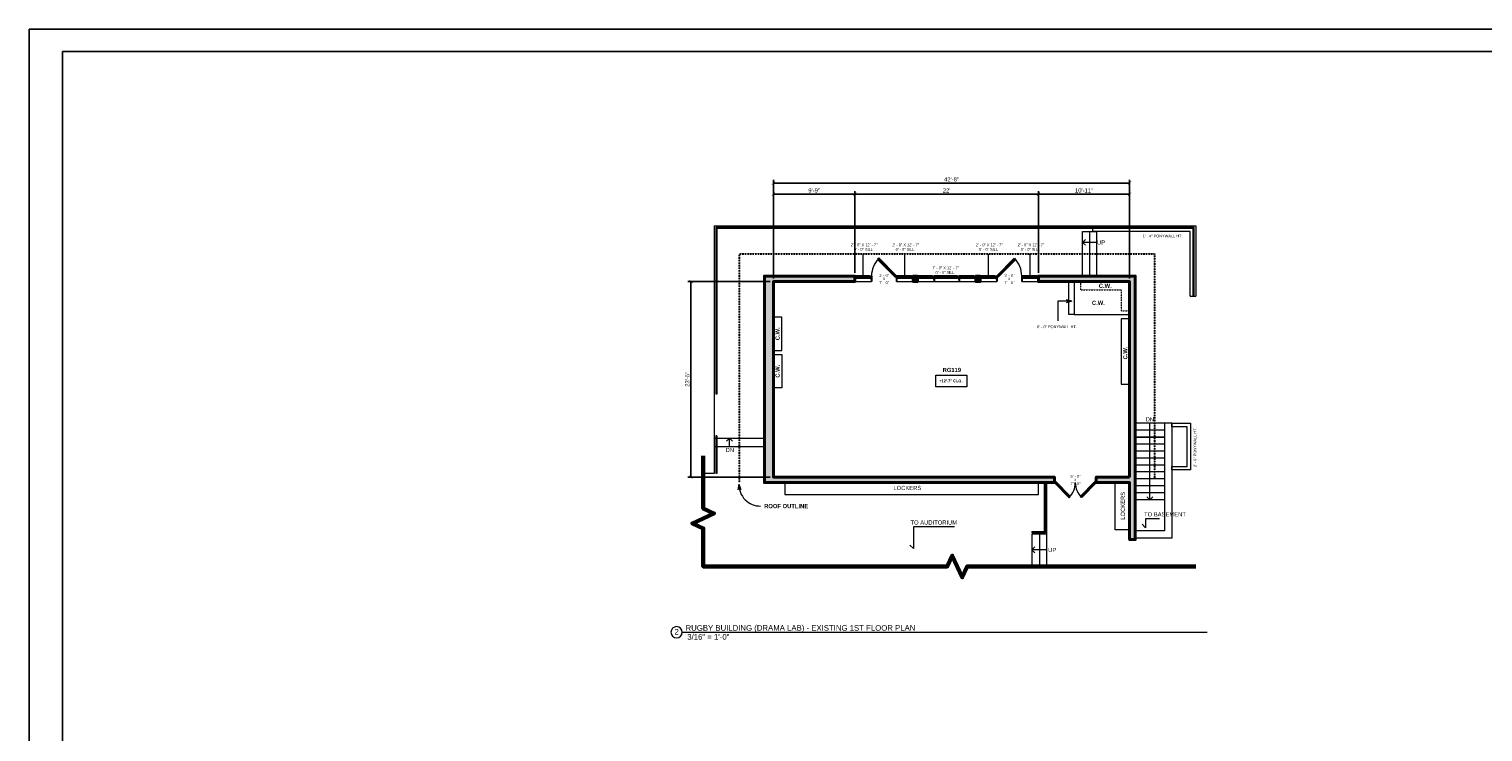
# Model space of a CAD drawing. Header units: inches. Extents: x -2078 to 109126, y -964 to 6385.
# Tile 182 of 256: x 32174 to 34264, y 4222 to 5233. Entities that reach past the tile are written whole.
import ezdxf

# ---------------------------------------------------------------- set-up
doc = ezdxf.new("R2010")
doc.units = ezdxf.units.IN
doc.header["$MEASUREMENT"] = 0
doc.linetypes.add('HIDDEN2', pattern=[0.1875, 0.125, -0.0625])
for name, color, linetype, lineweight in [('A-ANNO', 2, 'Continuous', 5), ('A-ANNO-DIMS', 1, 'Continuous', 9), ('A-CASE', 4, 'Continuous', 9), ('A-DETAIL-1', 4, 'Continuous', 40), ('A-DETAIL-3', 40, 'Continuous', 15), ('A-DOOR', 1, 'Continuous', 18), ('A-GLAZ', 2, 'Continuous', 30), ('A-HIDDEN', 2, 'HIDDEN2', 18), ('A-RAILING', 4, 'Continuous', 9), ('A-STRS', 4, 'Continuous', 9), ('A-WALL', 3, 'Continuous', 40), ('A-WINDOWS', 2, 'Continuous', 18)]:
    doc.layers.add(name, color=color, linetype=linetype, lineweight=lineweight)
doc.layers.add('A-HATCH', color=9, linetype='Continuous')
doc.layers.add('A-TB', color=7, linetype='Continuous')
doc.styles.add('Arial', font='arial.ttf')
doc.styles.add('Arial_2', font='arial.ttf', dxfattribs={"height": 3})
doc.styles.add('Arial_3', font='arial.ttf', dxfattribs={"height": 0.125})
doc.styles.add('Arial_4', font='arial.ttf', dxfattribs={"height": 3})
doc.styles.add('Arial_B_1', font='arialbd.ttf', dxfattribs={"height": 3})
doc.styles.add('Arial_B_2', font='arialbd.ttf', dxfattribs={"height": 0.125})
doc.styles.add('JC', font='arial.ttf', dxfattribs={"height": 0.125})
doc.dimstyles.new('JC-DIMS', dxfattribs={"dimtxt": 0.125, "dimasz": 0.09375, "dimexe": 0.09375, "dimexo": 0.09375, "dimgap": 0.046875, "dimtad": 1, "dimdec": 1, "dimzin": 0, "dimdsep": 46, "dimlunit": 4, "dimtxsty": 'JC', "dimblk": 'ARCHTICK', "dimcen": 0.09, "dimclrd": 1, "dimclre": 1, "dimclrt": 256, "dimadec": 0, "dimazin": 0, "dimtfac": 1, "dimtdec": 1, "dimtofl": 0, "dimtmove": 1, "dimatfit": 3, "dimfxl": 1, "dimtolj": 1, "dimtzin": 0, "dimarcsym": 0})

# ---------------------------------------------------------------- blocks, each defined once
blk = doc.blocks.new('JC_DOUBLE DOOR - DOUBLE DOOR-1511051-6-Drama Lab LVL')
at = {"layer": 'A-DOOR', "lineweight": 30}
for p, q in [((-30, 4), (-8.8, 25.2)), ((-7.4, 23.8), (-28.6, 2.6)), ((-8.8, 25.2), (-7.4, 23.8)), ((8.8, 25.2), (7.4, 23.8)), ((7.4, 23.8), (28.6, 2.6)), ((30, 4), (8.8, 25.2)), ((-28.6, 2.6), (-30, 4)), ((28.6, 2.6), (30, 4))]:
    blk.add_line(p, q, dxfattribs=at)
at = {"layer": 'A-DOOR', "lineweight": 9}
for centre, start, end in [((-30, 4), 360, 45), ((30, 4), 135, 180)]:
    blk.add_arc(centre, 30, start, end, dxfattribs=at)
blk = doc.blocks.new('JC_DOOR_SINGLE PANEL - SINGLE DOOR-1464558-6-Drama Lab LVL')
at = {"layer": 'A-DOOR', "lineweight": 30}
for p, q in [((-8.9, -28), (16.6, -2.6)), ((18, -4), (-7.5, -29.5)), ((16.6, -2.6), (18, -4)), ((-7.5, -29.5), (-8.9, -28))]:
    blk.add_line(p, q, dxfattribs=at)
at = {"layer": 'A-DOOR', "lineweight": 9}
blk.add_arc((18, -4), 36, 180, 225, dxfattribs=at)
blk = doc.blocks.new('JC_DOOR_SINGLE PANEL - SINGLE DOOR-1557721-6-Drama Lab LVL')
at = {"layer": 'A-DOOR', "lineweight": 30}
for p, q in [((-7.5, 29.5), (-8.9, 28)), ((-8.9, 28), (16.6, 2.6)), ((18, 4), (-7.5, 29.5)), ((16.6, 2.6), (18, 4))]:
    blk.add_line(p, q, dxfattribs=at)
at = {"layer": 'A-DOOR', "lineweight": 9}
blk.add_arc((18, 4), 36, 135, 180, dxfattribs=at)
blk = doc.blocks.new('Top Rail Type - Top Rail_Internal_-1557050-6-Drama Lab LVL')
at = {"layer": 'A-RAILING'}
blk.add_line((-145.9, -211.7), (-145.9, -211.9), dxfattribs=at)
blk.add_open_spline([(-127.1, -211.9), (-127.1, -211.9), (-127.1, -211.8), (-127.2, -211.8), (-127.2, -211.8), (-127.3, -211.7), (-127.3, -211.7)], degree=3, knots=[0.46086968, 0.46086968, 0.46086968, 0.46086968, 0.47916667, 0.5, 0.52083333, 0.53913032, 0.53913032, 0.53913032, 0.53913032], dxfattribs=at)
blk = doc.blocks.new('Top Rail Type - Top Rail_Internal_-V1-6-Drama Lab LVL')
at = {"layer": 'A-RAILING'}
for p, q in [((-127.9, -211), (-127.9, -140.8)), ((-126.4, -212.5), (-126.4, -140.8)), ((-145.9, -211), (-145.9, -212.5)), ((-145.9, -211), (-127.9, -211)), ((-145.9, -212.5), (-126.4, -212.5))]:
    blk.add_line(p, q, dxfattribs=at)
blk = doc.blocks.new('JC_FIXED WINDOW - MUNTIN - FIXED WINDOW-1557739-6-Drama Lab LVL')
at = {"layer": 'A-GLAZ'}
for p, q in [((-12, 4), (-12, -4)), ((-9.25, 4), (-12, 4)), ((-12, 0.5), (-10.75, 0.5)), ((-11.5, 4), (-11.5, 2.25)), ((-11.5, 2.25), (-10.75, 2.25)), ((-9.25, 2.25), (-10.75, 2.25)), ((-10.75, 2.25), (-10.75, 0.5)), ((-9.25, 4), (-9.25, 2.25)), ((9.25, 4), (12, 4)), ((9.25, 4), (9.25, 2.25)), ((9.25, 2.25), (11.5, 2.25)), ((10.75, 2.25), (10.75, 0.5)), ((10.75, 0.5), (12, 0.5)), ((11.5, 4), (11.5, 2.25)), ((12, 4), (12, -4))]:
    blk.add_line(p, q, dxfattribs=at)
at = {"layer": 'A-GLAZ', "lineweight": 9}
for p, q in [((10.75, 0.5), (-10.75, 0.5)), ((9.25, 4), (-9.25, 4))]:
    blk.add_line(p, q, dxfattribs=at)
at = {"layer": 'A-GLAZ', "lineweight": 40}
blk.add_line((-9.25, 3.125), (9.25, 3.125), dxfattribs=at)
at = {"layer": 'A-WINDOWS'}
for p, q in [((12, 4), (-12, 4)), ((-12, -4), (12, -4))]:
    blk.add_line(p, q, dxfattribs=at)
blk = doc.blocks.new('JC_FIXED WINDOW - MUNTIN - FIXED WINDOW-1558194-6-Drama Lab LVL')
at = {"layer": 'A-GLAZ'}
for p, q in [((-18, 4), (-18, -4)), ((-15.25, 4), (-18, 4)), ((-18, 0.5), (-16.75, 0.5)), ((-17.5, 4), (-17.5, 2.25)), ((-17.5, 2.25), (-16.75, 2.25)), ((-15.25, 2.25), (-16.75, 2.25)), ((-16.75, 2.25), (-16.75, 0.5)), ((-15.25, 4), (-15.25, 2.25)), ((15.25, 4), (18, 4)), ((15.25, 4), (15.25, 2.25)), ((15.25, 2.25), (17.5, 2.25)), ((16.75, 2.25), (16.75, 0.5)), ((16.75, 0.5), (18, 0.5)), ((17.5, 4), (17.5, 2.25)), ((18, 4), (18, -4))]:
    blk.add_line(p, q, dxfattribs=at)
at = {"layer": 'A-GLAZ', "lineweight": 9}
for p, q in [((16.75, 0.5), (-16.75, 0.5)), ((15.25, 4), (-15.25, 4))]:
    blk.add_line(p, q, dxfattribs=at)
at = {"layer": 'A-GLAZ', "lineweight": 40}
blk.add_line((-15.25, 3.125), (15.25, 3.125), dxfattribs=at)
at = {"layer": 'A-WINDOWS'}
for p, q in [((18, 4), (-18, 4)), ((-18, -4), (18, -4))]:
    blk.add_line(p, q, dxfattribs=at)
blk = doc.blocks.new('Top Rail Type - Top Rail_Internal_-1558779-6-Drama Lab LVL')
at = {"layer": 'A-RAILING'}
for p, q in [((86.5, 127.2), (86.7, 127.2)), ((-599.5, -13.7), (-599.3, -13.7))]:
    blk.add_line(p, q, dxfattribs=at)
for points in [[(-599.5, 225.3), (-599.5, 225.3), (-599.5, 225.3), (-599.4, 225.2), (-599.4, 225.2), (-599.4, 225.2), (-599.3, 225.2)], [(86.7, 225.3), (86.7, 225.3), (86.6, 225.3), (86.6, 225.2), (86.5, 225.2), (86.5, 225.2), (86.5, 225.2)]]:
    blk.add_open_spline(points, degree=3, knots=[0.46086968, 0.46086968, 0.46086968, 0.46086968, 0.47916667, 0.5, 0.52083333, 0.53913032, 0.53913032, 0.53913032, 0.53913032], dxfattribs=at)
blk = doc.blocks.new('Top Rail Type - Top Rail_Internal_-V2-6-Drama Lab LVL')
at = {"layer": 'A-RAILING'}
for p, q in [((-600.2, 226), (-600.2, -13.7)), ((87.3, 226), (-600.2, 226)), ((-598.7, 224.5), (-598.7, -13.7)), ((85.8, 224.5), (-598.7, 224.5)), ((85.8, 127.2), (85.8, 224.5)), ((87.3, 127.2), (87.3, 226)), ((85.8, 127.2), (87.3, 127.2)), ((-598.7, -13.7), (-600.2, -13.7))]:
    blk.add_line(p, q, dxfattribs=at)
blk = doc.blocks.new('Top Rail Type - Top Rail_Internal_-1558848-6-Drama Lab LVL')
at = {"layer": 'A-RAILING'}
for p, q in [((-599.3, -73.7), (-599.5, -73.7)), ((-599.5, -127.7), (-599.3, -127.7))]:
    blk.add_line(p, q, dxfattribs=at)
blk = doc.blocks.new('Top Rail Type - Top Rail_Internal_-V3-6-Drama Lab LVL')
at = {"layer": 'A-RAILING'}
for p, q in [((-598.7, -73.7), (-600.2, -73.7)), ((-600.2, -73.7), (-600.2, -127.7)), ((-598.7, -73.7), (-598.7, -127.7)), ((-598.7, -127.7), (-600.2, -127.7))]:
    blk.add_line(p, q, dxfattribs=at)
blk = doc.blocks.new('_ArchTick')
at = {"color": 0, "linetype": 'ByBlock', "const_width": 0.15}
blk.add_lwpolyline([(-0.5, -0.5), (0.5, 0.5)], dxfattribs=at)
blk = doc.blocks.new('*D1627')
at = {"layer": 'A-ANNO-DIMS', "color": 1, "lineweight": -2, "transparency": 16777216}
for p, q in [((33239.4, 4869.6), (33120.9, 4869.6)), ((33125.4, 4869.6), (33125.4, 4588.6)), ((33239.4, 4588.6), (33120.9, 4588.6))]:
    blk.add_line(p, q, dxfattribs=at)
at = {"layer": 'Defpoints', "color": 0, "transparency": 16777216}
for p in [(33243.9, 4869.6), (33125.4, 4588.6), (33243.9, 4588.6)]:
    blk.add_point(p, dxfattribs=at)
at = {"layer": 'A-ANNO-DIMS', "color": 1, "lineweight": -2, "transparency": 16777216, "xscale": 4.5, "yscale": 4.5, "zscale": 4.5}
for p, rotation in [((33125.4, 4869.6), 90), ((33125.4, 4588.6), 270)]:
    blk.add_blockref('_ArchTick', p, dxfattribs=dict(at, rotation=rotation))
at = {"layer": 'A-ANNO-DIMS', "color": 2, "transparency": 16777216, "insert": (33120.1, 4729.1), "char_height": 6, "width": 0.487, "attachment_point": 5, "rotation": 90, "style": 'JC'}
blk.add_mtext('\\A1;23\'-5"', dxfattribs=at)
blk = doc.blocks.new('*D1629')
at = {"layer": 'A-ANNO-DIMS', "color": 1, "lineweight": -2, "transparency": 16777216}
for p, q in [((33243.9, 4874.1), (33243.9, 5015.8)), ((33243.9, 5011.3), (33755.9, 5011.3)), ((33755.9, 4874.1), (33755.9, 5015.8))]:
    blk.add_line(p, q, dxfattribs=at)
at = {"layer": 'Defpoints', "color": 0, "transparency": 16777216}
for p in [(33755.9, 5011.3), (33243.9, 4869.6), (33755.9, 4869.6)]:
    blk.add_point(p, dxfattribs=at)
at = {"layer": 'A-ANNO-DIMS', "color": 1, "lineweight": -2, "transparency": 16777216, "xscale": 4.5, "yscale": 4.5, "zscale": 4.5, "rotation": 180}
blk.add_blockref('_ArchTick', (33243.9, 5011.3), dxfattribs=at)
at = {"layer": 'A-ANNO-DIMS', "color": 1, "lineweight": -2, "transparency": 16777216, "xscale": 4.5, "yscale": 4.5, "zscale": 4.5}
blk.add_blockref('_ArchTick', (33755.9, 5011.3), dxfattribs=at)
at = {"layer": 'A-ANNO-DIMS', "color": 2, "transparency": 16777216, "insert": (33499.9, 5016.6), "char_height": 6, "width": 0.487, "attachment_point": 5, "style": 'JC'}
blk.add_mtext('\\A1;42\'-8"', dxfattribs=at)
blk = doc.blocks.new('*D1631')
at = {"layer": 'A-ANNO-DIMS', "color": 1, "lineweight": -2, "transparency": 16777216}
for p, q in [((33243.9, 4874.1), (33243.9, 4999.8)), ((33243.9, 4995.3), (33360.9, 4995.3)), ((33360.9, 4882.1), (33360.9, 4999.8))]:
    blk.add_line(p, q, dxfattribs=at)
at = {"layer": 'Defpoints', "color": 0, "transparency": 16777216}
for p in [(33360.9, 4995.3), (33243.9, 4869.6), (33360.9, 4877.6)]:
    blk.add_point(p, dxfattribs=at)
at = {"layer": 'A-ANNO-DIMS', "color": 1, "lineweight": -2, "transparency": 16777216, "xscale": 4.5, "yscale": 4.5, "zscale": 4.5, "rotation": 180}
blk.add_blockref('_ArchTick', (33243.9, 4995.3), dxfattribs=at)
at = {"layer": 'A-ANNO-DIMS', "color": 1, "lineweight": -2, "transparency": 16777216, "xscale": 4.5, "yscale": 4.5, "zscale": 4.5}
blk.add_blockref('_ArchTick', (33360.9, 4995.3), dxfattribs=at)
at = {"layer": 'A-ANNO-DIMS', "color": 2, "transparency": 16777216, "insert": (33302.4, 5000.6), "char_height": 6, "width": 0.401, "attachment_point": 5, "style": 'JC'}
blk.add_mtext('\\A1;9\'-9"', dxfattribs=at)
blk = doc.blocks.new('*D1633')
at = {"layer": 'A-ANNO-DIMS', "color": 1, "lineweight": -2, "transparency": 16777216}
for p, q in [((33360.9, 4882.1), (33360.9, 4999.8)), ((33360.9, 4995.3), (33624.9, 4995.3)), ((33624.9, 4882.1), (33624.9, 4999.8))]:
    blk.add_line(p, q, dxfattribs=at)
at = {"layer": 'Defpoints', "color": 0, "transparency": 16777216}
for p in [(33624.9, 4995.3), (33360.9, 4877.6), (33624.9, 4877.6)]:
    blk.add_point(p, dxfattribs=at)
at = {"layer": 'A-ANNO-DIMS', "color": 1, "lineweight": -2, "transparency": 16777216, "xscale": 4.5, "yscale": 4.5, "zscale": 4.5, "rotation": 180}
blk.add_blockref('_ArchTick', (33360.9, 4995.3), dxfattribs=at)
at = {"layer": 'A-ANNO-DIMS', "color": 1, "lineweight": -2, "transparency": 16777216, "xscale": 4.5, "yscale": 4.5, "zscale": 4.5}
blk.add_blockref('_ArchTick', (33624.9, 4995.3), dxfattribs=at)
at = {"layer": 'A-ANNO-DIMS', "color": 2, "transparency": 16777216, "insert": (33492.9, 5000.6), "char_height": 6, "width": 0.487, "attachment_point": 5, "style": 'JC'}
blk.add_mtext("\\A1;22'", dxfattribs=at)
blk = doc.blocks.new('*D1635')
at = {"layer": 'A-ANNO-DIMS', "color": 1, "lineweight": -2, "transparency": 16777216}
for p, q in [((33624.9, 4882.1), (33624.9, 4999.8)), ((33624.9, 4995.3), (33755.9, 4995.3)), ((33755.9, 4874.1), (33755.9, 4999.8))]:
    blk.add_line(p, q, dxfattribs=at)
at = {"layer": 'Defpoints', "color": 0, "transparency": 16777216}
for p in [(33755.9, 4995.3), (33624.9, 4877.6), (33755.9, 4869.6)]:
    blk.add_point(p, dxfattribs=at)
at = {"layer": 'A-ANNO-DIMS', "color": 1, "lineweight": -2, "transparency": 16777216, "xscale": 4.5, "yscale": 4.5, "zscale": 4.5, "rotation": 180}
blk.add_blockref('_ArchTick', (33624.9, 4995.3), dxfattribs=at)
at = {"layer": 'A-ANNO-DIMS', "color": 1, "lineweight": -2, "transparency": 16777216, "xscale": 4.5, "yscale": 4.5, "zscale": 4.5}
blk.add_blockref('_ArchTick', (33755.9, 4995.3), dxfattribs=at)
at = {"layer": 'A-ANNO-DIMS', "color": 2, "transparency": 16777216, "insert": (33690.4, 5000.6), "char_height": 6, "width": 0.574, "attachment_point": 5, "style": 'JC'}
blk.add_mtext('\\A1;10\'-11"', dxfattribs=at)
blk = doc.blocks.new('JC- existing door Tag_quad - JC- existing door Tag_quad-839775-6-Drama Lab LVL')
at = {"layer": 'A-ANNO', "insert": (-0.023, 0.038), "char_height": 0.0625, "width": 0.0505, "attachment_point": 1, "style": 'Arial_2', "bg_fill": 3, "box_fill_scale": 1.25, "bg_fill_color": 256, "bg_fill_true_color": 13158600, "bg_fill_transparency": 0}
blk.add_mtext('x', dxfattribs=at)
blk = doc.blocks.new('JC_TB_48x36 - JC_TB_4836-1441736-Floor Plans')
at = {"layer": 'A-TB'}
for p, q in [((-0.003, 24.012), (-0.003, -11.988)), ((47.997, 24.012), (-0.003, 24.012)), ((0.747, 23.512), (0.747, -11.488)), ((47.497, 23.512), (0.747, 23.512))]:
    blk.add_line(p, q, dxfattribs=at)
blk = doc.blocks.new('Viewport - View Title-2281-Floor Plans')
at = {"layer": 'A-ANNO'}
for start, end in [(0, 180), (180, 360)]:
    blk.add_arc((-0.125, 0), 0.125, start, end, dxfattribs=at)

msp = doc.modelspace()

# ---------------------------------------------------------------- linework, layer by layer
at = {"layer": 'A-ANNO'}
for p, q in [((33688.368, 4926.039), (33692.61, 4930.282)), ((33708.368, 4926.039), (33688.368, 4926.039)), ((33688.368, 4926.039), (33692.61, 4921.796)), ((33372.919, 4877.599), (33372.919, 4909.599)), ((33432.919, 4877.599), (33432.919, 4909.599)), ((33552.919, 4877.599), (33552.919, 4909.599)), ((33612.919, 4877.599), (33612.919, 4909.599)), ((33652.889, 4841.435), (33652.889, 4813.128)), ((33672.845, 4841.435), (33652.889, 4841.435)), ((33672.845, 4841.435), (33664.845, 4843.578)), ((33672.845, 4841.435), (33664.845, 4839.291)), ((33784.926, 4555.923), (33784.926, 4665.923)), ((33180.68, 4644.599), (33176.437, 4640.357)), ((33180.68, 4632.599), (33180.68, 4644.599)), ((33180.68, 4644.599), (33184.923, 4640.357)), ((33194.073, 4578.37), (33192.919, 4570.168)), ((33194.073, 4578.37), (33197.174, 4570.69)), ((33784.926, 4555.923), (33780.684, 4560.165)), ((33784.926, 4555.923), (33789.169, 4560.165)), ((33504.158, 4517.071), (33445.158, 4517.071)), ((33445.158, 4517.071), (33445.158, 4485.796)), ((33778.955, 4515.728), (33774.005, 4520.677)), ((33798.955, 4528.728), (33778.955, 4528.728)), ((33778.955, 4528.728), (33778.955, 4515.728)), ((33445.158, 4485.796), (33440.208, 4490.746)), ((33615.487, 4484.079), (33619.73, 4488.321)), ((33637.162, 4484.079), (33615.487, 4484.079)), ((33615.487, 4484.079), (33619.73, 4479.836))]:
    msp.add_line(p, q, dxfattribs=at)
at = {"layer": 'A-ANNO', "flags": 128}
msp.add_lwpolyline([(33477.193, 4735.323), (33522.104, 4735.323), (33522.104, 4718.254), (33477.193, 4718.254)], close=True, dxfattribs=at)
at = {"layer": 'A-ANNO'}
msp.add_arc((33225.404, 4578.182), 31.332, 179.657367, 270, dxfattribs=at)
at = {"layer": 'A-CASE'}
msp.add_line((33676.368, 4822.296), (33756.037, 4822.296), dxfattribs=at)
at = {"layer": 'A-DETAIL-3'}
for p, q in [((33158.919, 4949.599), (33158.919, 4593.668)), ((33158.919, 4949.599), (33702.926, 4949.599)), ((33688.368, 4941.599), (33708.368, 4941.599)), ((33816.619, 4665.923), (33805.926, 4665.923)), ((33805.926, 4665.923), (33805.926, 4511.173)), ((33816.619, 4665.923), (33816.619, 4500.923)), ((33158.919, 4593.668), (33142.919, 4593.668)), ((33763.926, 4580.599), (33763.926, 4511.173)), ((33637.162, 4506.55), (33615.487, 4506.55)), ((33805.926, 4511.173), (33763.926, 4511.173)), ((33816.619, 4500.923), (33763.926, 4500.923))]:
    msp.add_line(p, q, dxfattribs=at)
at = {"layer": 'A-HIDDEN', "lineweight": 9}
for p, q in [((33685.368, 4869.599), (33685.368, 4857.599)), ((33685.368, 4857.599), (33743.926, 4857.599)), ((33743.926, 4857.599), (33743.926, 4827.599)), ((33743.926, 4827.599), (33755.926, 4827.599))]:
    msp.add_line(p, q, dxfattribs=at)
at = {"layer": 'A-STRS'}
for p, q in [((33688.368, 4877.599), (33688.368, 4941.599)), ((33698.368, 4941.599), (33698.368, 4877.599)), ((33708.368, 4941.599), (33708.368, 4877.599)), ((33805.926, 4665.923), (33763.926, 4665.923)), ((33158.919, 4644.599), (33161.169, 4644.599)), ((33162.669, 4644.599), (33230.919, 4644.599)), ((33805.926, 4655.923), (33763.926, 4655.923)), ((33805.926, 4645.923), (33763.926, 4645.923)), ((33763.926, 4645.923), (33805.926, 4645.923)), ((33158.919, 4632.599), (33161.169, 4632.599)), ((33162.669, 4632.599), (33230.919, 4632.599)), ((33805.926, 4635.923), (33763.926, 4635.923)), ((33805.926, 4625.923), (33763.926, 4625.923)), ((33805.926, 4615.923), (33763.926, 4615.923)), ((33805.926, 4605.923), (33763.926, 4605.923)), ((33805.926, 4595.923), (33763.926, 4595.923)), ((33805.926, 4585.923), (33763.926, 4585.923)), ((33805.926, 4575.923), (33763.926, 4575.923)), ((33805.926, 4565.923), (33763.926, 4565.923)), ((33805.926, 4555.923), (33763.926, 4555.923)), ((33615.487, 4506.55), (33615.487, 4460.079)), ((33626.327, 4506.55), (33626.327, 4460.079)), ((33637.162, 4460.079), (33637.162, 4506.55))]:
    msp.add_line(p, q, dxfattribs=at)
at = {"layer": 'A-WALL', "lineweight": 18}
for p, q in [((33702.926, 4949.599), (33850.926, 4949.599)), ((33702.926, 4947.349), (33702.926, 4949.599)), ((33702.926, 4941.599), (33702.926, 4945.849)), ((33842.926, 4941.599), (33702.926, 4941.599)), ((33842.926, 4848.599), (33842.926, 4941.599)), ((33850.926, 4949.599), (33850.926, 4848.599)), ((33668.368, 4822.296), (33668.368, 4869.599)), ((33676.368, 4869.599), (33676.368, 4822.296)), ((33842.926, 4848.599), (33847.176, 4848.599)), ((33848.676, 4848.599), (33850.926, 4848.599)), ((33676.368, 4822.296), (33668.368, 4822.296))]:
    msp.add_line(p, q, dxfattribs=at)

# ---------------------------------------------------------------- block references
at = {"layer": 'A-RAILING'}
for name in ['Top Rail Type - Top Rail_Internal_-V3-6-Drama Lab LVL', 'Top Rail Type - Top Rail_Internal_-1558848-6-Drama Lab LVL', 'Top Rail Type - Top Rail_Internal_-V1-6-Drama Lab LVL', 'Top Rail Type - Top Rail_Internal_-1557050-6-Drama Lab LVL']:
    msp.add_blockref(name, (33761.353, 4721.349), dxfattribs=at)
at = {"layer": 'A-WINDOWS'}
for name, p in [('JC_FIXED WINDOW - MUNTIN - FIXED WINDOW-1557739-6-Drama Lab LVL', (33372.919, 4873.599)), ('JC_FIXED WINDOW - MUNTIN - FIXED WINDOW-1557739-6-Drama Lab LVL', (33432.919, 4873.599)), ('JC_FIXED WINDOW - MUNTIN - FIXED WINDOW-1557739-6-Drama Lab LVL', (33462.919, 4873.599)), ('JC_FIXED WINDOW - MUNTIN - FIXED WINDOW-1558194-6-Drama Lab LVL', (33492.919, 4873.599)), ('JC_FIXED WINDOW - MUNTIN - FIXED WINDOW-1557739-6-Drama Lab LVL', (33522.919, 4873.599)), ('JC_FIXED WINDOW - MUNTIN - FIXED WINDOW-1557739-6-Drama Lab LVL', (33552.919, 4873.599)), ('JC_FIXED WINDOW - MUNTIN - FIXED WINDOW-1557739-6-Drama Lab LVL', (33612.919, 4873.599))]:
    msp.add_blockref(name, p, dxfattribs=at)

# ---------------------------------------------------------------- texts
at = {"layer": 'A-ANNO', "attachment_point": 1}
for s, insert, char_height, width, style in [('1\' - 4" PONYWALL HT.', (33774.74, 4937.14), 4, 72.72, 'Arial_3'), (' 2\' - 0" X 12\' - 7"', (33353.394, 4924.486), 4, 50.5, 'Arial_3'), ('    0\' - 0" SILL', (33353.394, 4917.819), 4, 42.218, 'Arial_3'), (' 2\' - 0" X 12\' - 7"', (33413.394, 4924.486), 4, 50.5, 'Arial_3'), ('    0\' - 0" SILL', (33413.394, 4917.819), 4, 42.218, 'Arial_3'), (' 2\' - 0" X 12\' - 7"', (33533.394, 4924.486), 4, 50.5, 'Arial_3'), ('    0\' - 0" SILL', (33533.394, 4917.819), 4, 42.218, 'Arial_3'), (' 2\' - 0" X 12\' - 7"', (33593.394, 4924.486), 4, 50.5, 'Arial_3'), ('    0\' - 0" SILL', (33593.394, 4917.819), 4, 42.218, 'Arial_3'), ('UP', (33709.203, 4928.761), 6, 14.342, 'Arial'), (' 7\' - 0" X 12\' - 7"', (33470.768, 4891.439), 4, 50.5, 'Arial_3'), ('    0\' - 0" SILL', (33470.768, 4884.772), 4, 42.218, 'Arial_3'), ('C.W.', (33711.606, 4866.581), 6, 22.624, 'Arial_B_1'), ('C.W.', (33701.718, 4842.068), 6, 22.624, 'Arial_B_1'), ('6\' - 0" PONYWALL HT.', (33622.804, 4806.675), 4, 72.72, 'Arial_3'), ('RG119', (33487.135, 4745.628), 6, 61.408, 'Arial_B_1'), ('+12\'-7" CLG.', (33482.313, 4728.869), 4, 41.814, 'Arial_B_2'), ('DN', (33779.015, 4674.538), 6, 14.948, 'Arial'), ('DN', (33175.105, 4630.534), 6, 14.948, 'Arial'), ('LOCKERS', (33416.394, 4575.96), 6, 49.288, 'Arial'), ('ROOF OUTLINE', (33230.524, 4549.851), 6, 77.972, 'Arial_B_1'), ('TO BASEMENT', (33776.758, 4538.028), 6, 73.932, 'Arial'), ('TO AUDITORIUM', (33440.962, 4526.301), 6, 82.214, 'Arial'), ('UP', (33638.823, 4486.801), 6, 14.342, 'Arial'), ('2', (33101.652, 4370.058), 8, 7.474, 'Arial_4'), ('RUGBY BUILDING (DRAMA LAB) - EXISTING 1ST FLOOR PLAN', (33117.605, 4375.726), 8, 427.55785, 'Arial_4'), (' 3/16" = 1\'-0"', (33116.915, 4362.83), 8, 77.366, 'Arial_4')]:
    msp.add_mtext(s, dxfattribs=dict(at, insert=insert, char_height=char_height, width=width, style=style))
at = {"layer": 'A-ANNO', "char_height": 4, "width": 17.978, "attachment_point": 1, "style": 'Arial_3', "bg_fill": 3, "box_fill_scale": 1.25, "bg_fill_color": 256, "bg_fill_true_color": 13158600, "bg_fill_transparency": 0}
for s, insert in [('3\' - 0"', (33396.033, 4880.736)), ('3\' - 0"', (33576.033, 4880.736)), ('5\' - 0"', (33671.007, 4591.736))]:
    msp.add_mtext(s, dxfattribs=dict(at, insert=insert))
at = {"layer": 'A-ANNO', "attachment_point": 1, "rotation": 90}
for s, insert, char_height, width, style in [('C.W.', (33246.819, 4785.287), 6, 22.624, 'Arial_B_1'), ('C.W.', (33746.632, 4757.69), 6, 22.624, 'Arial_B_1'), ('C.W.', (33246.819, 4731.47), 6, 22.624, 'Arial_B_1'), ('2\' - 0" PONYWALL HT.', (33847.82, 4602.81), 4, 72.72, 'Arial_3'), ('LOCKERS', (33743.194, 4527.346), 6, 49.288, 'Arial')]:
    msp.add_mtext(s, dxfattribs=dict(at, insert=insert, char_height=char_height, width=width, style=style))

# ---------------------------------------------------------------- dimensions: what is measured, and where the dimension line sits
at = {"layer": 'A-ANNO-DIMS'}
for base, p1, p2, picture, middle in [((33360.919, 4995.334), (33243.919, 4869.599), (33360.919, 4877.599), '*D1631', (33302.419, 5000.647)), ((33755.926, 4995.334), (33624.919, 4877.599), (33755.926, 4869.599), '*D1635', (33690.423, 5000.647))]:
    dim = msp.add_linear_dim(base=base, p1=p1, p2=p2, dimstyle='JC-DIMS', override={"dimclrt": 2}, dxfattribs=at)
    dim.commit()
    dim.dimension.update_dxf_attribs({"geometry": picture, "text_midpoint": middle})
dim = msp.add_linear_dim(base=(33125.41, 4588.599), p1=(33243.919, 4869.599), p2=(33243.919, 4588.599), angle=90, dimstyle='JC-DIMS', override={"dimclrt": 2}, dxfattribs=at)
dim.commit()
dim.dimension.update_dxf_attribs({"geometry": '*D1627', "text_midpoint": (33120.095, 4729.099)})

# ---------------------------------------------------------------- next in the draw order: texts
at = {"layer": 'A-ANNO', "char_height": 4, "width": 17.978, "attachment_point": 1, "style": 'Arial_3', "bg_fill": 3, "box_fill_scale": 1.25, "bg_fill_color": 256, "bg_fill_true_color": 13158600, "bg_fill_transparency": 0}
for insert in [(33396.033, 4870.054), (33576.033, 4870.054), (33671.007, 4581.054)]:
    msp.add_mtext('7\' - 0"', dxfattribs=dict(at, insert=insert))

# ---------------------------------------------------------------- next in the draw order: block references
at = {"layer": 'A-DOOR', "lineweight": 18}
msp.add_blockref('JC_DOOR_SINGLE PANEL - SINGLE DOOR-1557721-6-Drama Lab LVL', (33402.919, 4873.599), dxfattribs=at)
at = {"layer": 'A-DOOR', "lineweight": 18, "rotation": 180}
for name, p in [('JC_DOOR_SINGLE PANEL - SINGLE DOOR-1464558-6-Drama Lab LVL', (33582.919, 4873.599)), ('JC_DOUBLE DOOR - DOUBLE DOOR-1511051-6-Drama Lab LVL', (33677.893, 4584.599))]:
    msp.add_blockref(name, p, dxfattribs=at)
at = {"layer": 'A-RAILING'}
for name in ['Top Rail Type - Top Rail_Internal_-V2-6-Drama Lab LVL', 'Top Rail Type - Top Rail_Internal_-1558779-6-Drama Lab LVL']:
    msp.add_blockref(name, (33761.353, 4721.349), dxfattribs=at)

# ---------------------------------------------------------------- next in the draw order: dimensions: what is measured, and where the dimension line sits
at = {"layer": 'A-ANNO-DIMS'}
for base, p1, p2, picture, middle in [((33755.926, 5011.334), (33243.919, 4869.599), (33755.926, 4869.599), '*D1629', (33499.923, 5016.647)), ((33624.919, 4995.334), (33360.919, 4877.599), (33624.919, 4877.599), '*D1633', (33492.919, 5000.596))]:
    dim = msp.add_linear_dim(base=base, p1=p1, p2=p2, dimstyle='JC-DIMS', override={"dimclrt": 2}, dxfattribs=at)
    dim.commit()
    dim.dimension.update_dxf_attribs({"geometry": picture, "text_midpoint": middle})

# ---------------------------------------------------------------- next in the draw order: block references
at = {"layer": 'A-ANNO', "xscale": 64, "yscale": 64, "zscale": 64}
for p in [(33402.919, 4873.599), (33582.919, 4873.599), (33677.893, 4584.599)]:
    msp.add_blockref('JC- existing door Tag_quad - JC- existing door Tag_quad-839775-6-Drama Lab LVL', p, dxfattribs=at)

# ---------------------------------------------------------------- next in the draw order: block references
at = {"layer": 'A-TB', "xscale": 64, "yscale": 64, "zscale": 64}
msp.add_blockref('JC_TB_48x36 - JC_TB_4836-1441736-Floor Plans', (32174.08, 3695.863), dxfattribs=at)

# ---------------------------------------------------------------- next in the draw order: hatches: boundary and pattern name
at = {"layer": 'A-HATCH'}
h = msp.add_hatch(color=256, dxfattribs=at)
h.dxf.hatch_style = 1
h.paths.add_polyline_path([(33647.893, 4580.599), (33647.893, 4588.599), (33243.919, 4588.599), (33243.919, 4869.599), (33360.919, 4869.599), (33360.919, 4877.599), (33230.919, 4877.599), (33230.919, 4580.599)])
h = msp.add_hatch(color=256, dxfattribs=at)
h.dxf.hatch_style = 1
h.paths.add_polyline_path([(33450.919, 4877.599), (33444.919, 4877.599), (33444.919, 4869.599), (33450.919, 4869.599)])
h = msp.add_hatch(color=256, dxfattribs=at)
h.dxf.hatch_style = 1
h.paths.add_polyline_path([(33540.919, 4877.599), (33534.919, 4877.599), (33534.919, 4869.599), (33540.919, 4869.599)])
h = msp.add_hatch(color=256, dxfattribs=at)
h.dxf.hatch_style = 1
h.paths.add_polyline_path([(33755.926, 4588.599), (33755.926, 4869.599), (33624.919, 4869.599), (33624.919, 4877.599), (33763.926, 4877.599), (33763.926, 4498.599), (33755.926, 4498.599), (33755.926, 4580.599), (33707.893, 4580.599), (33707.893, 4588.599)])

# ---------------------------------------------------------------- next in the draw order: linework, layer by layer
at = {"layer": 'A-ANNO'}
msp.add_line((33112.657, 4365.52), (33867.518, 4365.52), dxfattribs=at)
at = {"layer": 'A-CASE'}
for points in [[(33243.919, 4770.422), (33255.919, 4770.422), (33255.919, 4818.422), (33243.919, 4818.422)], [(33755.926, 4816.099), (33743.926, 4816.099), (33743.926, 4722.099), (33755.926, 4722.099)], [(33243.919, 4764.913), (33255.919, 4764.913), (33255.919, 4716.913), (33243.919, 4716.913)]]:
    msp.add_lwpolyline(points, dxfattribs=at)
at = {"layer": 'A-DETAIL-1', "lineweight": 60}
msp.add_lwpolyline([(33142.919, 4619.079), (33142.919, 4543.448), (33158.326, 4536.263), (33127.512, 4521.894), (33142.919, 4514.71), (33142.919, 4460.079), (33493.686, 4460.079), (33500.871, 4475.486), (33515.24, 4444.671), (33522.424, 4460.079), (33850.926, 4460.079)], dxfattribs=at)
at = {"layer": 'A-DETAIL-3'}
msp.add_line((33637.162, 4506.55), (33637.162, 4580.599), dxfattribs=at)
for points in [[(33260.154, 4580.599), (33260.154, 4563.599), (33625.154, 4563.599), (33625.154, 4580.599)], [(33755.926, 4512.599), (33734.926, 4512.599), (33734.926, 4580.599)]]:
    msp.add_lwpolyline(points, dxfattribs=at)
at = {"layer": 'A-HIDDEN', "lineweight": 30}
msp.add_lwpolyline([(33194.919, 4580.599), (33194.919, 4909.599), (33791.926, 4909.599), (33791.926, 4585.923)], dxfattribs=at)
at = {"layer": 'A-WALL'}
for points in [[(33647.893, 4580.599), (33647.893, 4588.599), (33243.919, 4588.599), (33243.919, 4869.599), (33360.919, 4869.599), (33360.919, 4877.599), (33230.919, 4877.599), (33230.919, 4580.599)], [(33450.919, 4877.599), (33444.919, 4877.599), (33444.919, 4869.599), (33450.919, 4869.599)], [(33540.919, 4877.599), (33534.919, 4877.599), (33534.919, 4869.599), (33540.919, 4869.599)], [(33755.926, 4588.599), (33755.926, 4869.599), (33624.919, 4869.599), (33624.919, 4877.599), (33763.926, 4877.599), (33763.926, 4498.599), (33755.926, 4498.599), (33755.926, 4580.599), (33707.893, 4580.599), (33707.893, 4588.599)]]:
    msp.add_lwpolyline(points, close=True, dxfattribs=at)
at = {"layer": 'A-WALL', "lineweight": 18}
msp.add_lwpolyline([(33838.619, 4603.923), (33838.619, 4660.923), (33816.619, 4660.923), (33816.619, 4665.923), (33843.619, 4665.923), (33843.619, 4598.923), (33816.619, 4598.923), (33816.619, 4603.923)], close=True, dxfattribs=at)

# ---------------------------------------------------------------- next in the draw order: block references
at = {"layer": 'A-ANNO', "xscale": 64, "yscale": 64, "zscale": 64}
msp.add_blockref('Viewport - View Title-2281-Floor Plans', (33112.657, 4365.52), dxfattribs=at)

doc.saveas('drawing.dxf')
